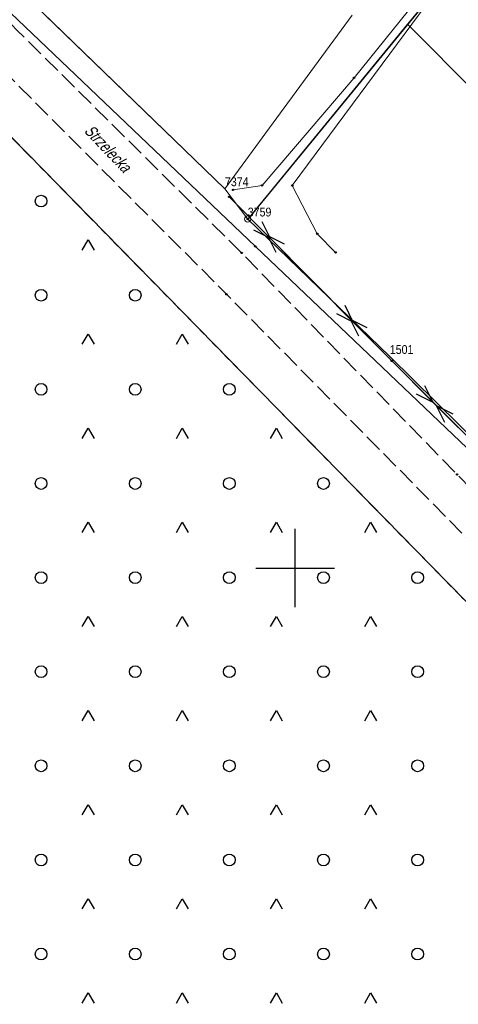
# Model space of a CAD drawing. Header units: metres. Extents: x 5548743 to 5556416, y 5707500 to 5714000.
# Tile 150 of 244: x 5554465 to 5554521, y 5709844 to 5709970. Entities that reach past the tile are written whole.
import ezdxf
from ezdxf.enums import TextEntityAlignment as Align

# ---------------------------------------------------------------- set-up
doc = ezdxf.new("R2010")
doc.units = ezdxf.units.M
for name, pattern in [('1.5_0.75', [2.25, 1.5, -0.75]), ('2.25_0.75', [3, 2.25, -0.75]), ('219-1000', [0]), ('suep_nn_1000', [0])]:
    doc.linetypes.add(name, pattern=pattern)
doc.layers.get('0').update_dxf_attribs({"color": 2, "lineweight": 5})
doc.styles.get("Standard").update_dxf_attribs({"font": 'Working1250', "width": 0.75})
doc.linetypes.add('902-1000', pattern='A,5,0,[1,ksztalty.shx,S=1,R=0,X=0,Y=0],5', length=10)

# ---------------------------------------------------------------- blocks, each defined once
blk = doc.blocks.new('203')
at = {"linetype": 'Continuous', "lineweight": 0}
h = blk.add_hatch(color=0, dxfattribs=at)
edge = h.paths.add_edge_path()
edge.add_arc((0, 0), 0.09, 0, 360)
blk = doc.blocks.new('202')
at = {"color": 0, "linetype": 'Continuous', "lineweight": 0}
blk.add_circle((0, 0), 0.4, dxfattribs=at)
blk = doc.blocks.new('SUEP1')
at = {"color": 0, "linetype": 'Continuous'}
for p, q in [((0, 0), (7.5, 0)), ((7.5, 0), (5.25, 0.75)), ((7.5, 0), (5.25, -0.75)), ((7.5, 0), (22.5, 0)), ((22.5, 0), (20.25, 0.75)), ((22.5, 0), (20.25, -0.75))]:
    blk.add_line(p, q, dxfattribs=at)
blk = doc.blocks.new('OTZK3')
at = {"color": 0, "linetype": 'Continuous'}
for p, q in [((-0.75, -0.433), (0, 0.866)), ((0, 0.866), (0.75, -0.433))]:
    blk.add_line(p, q, dxfattribs=at)
blk = doc.blocks.new('OTZK1')
at = {"color": 0, "linetype": 'Continuous'}
blk.add_circle((0, 0), 0.75, dxfattribs=at)
blk = doc.blocks.new('PIKIETAW1891')
at = {"color": 0}
blk.add_circle((0, 0), 0.09, dxfattribs=at)
blk = doc.blocks.new('RAMKA1000K')
at = {"color": 0}
for p, q in [((100, 395), (100, 405)), ((95, 400), (105, 400))]:
    blk.add_line(p, q, dxfattribs=at)

msp = doc.modelspace()

# ---------------------------------------------------------------- linework, layer by layer
at = {"layer": '217-kontur klasyfikacyjny', "color": 3, "linetype": 'CONTINUOUS', "lineweight": 18, "flags": 128}
for points in [[(5554516.86, 5709972.42), (5554514.33, 5709969.33)], [(5554514.33, 5709969.33), (5554532.17, 5709951.42)], [(5554553.2, 5709863.65), (5554461.83, 5709956.95)]]:
    msp.add_lwpolyline(points, dxfattribs=at)
at = {"layer": '218-kontur użytku gruntowego', "color": 3, "linetype": 'CONTINUOUS', "lineweight": 18, "flags": 128}
for points in [[(5554491.04, 5709948.35), (5554448.97, 5709989.02)], [(5554516.86, 5709972.42), (5554514.33, 5709969.33)], [(5554514.33, 5709969.33), (5554516.86, 5709972.42)], [(5554507.27, 5709970.5), (5554496.73, 5709956.11)], [(5554514.33, 5709969.33), (5554493.95, 5709944.49)], [(5554493.95, 5709944.49), (5554514.33, 5709969.33)], [(5554514.33, 5709969.33), (5554532.17, 5709951.42)], [(5554532.17, 5709951.42), (5554514.33, 5709969.33)], [(5554553.2, 5709863.65), (5554461.83, 5709956.95)], [(5554461.83, 5709956.95), (5554553.2, 5709863.65)], [(5554496.73, 5709956.11), (5554491.04, 5709948.35)], [(5554493.95, 5709944.49), (5554512.06, 5709926.96)], [(5554512.06, 5709926.96), (5554493.95, 5709944.49)], [(5554512.06, 5709926.96), (5554535.72, 5709903.65)], [(5554535.72, 5709903.65), (5554512.06, 5709926.96)]]:
    msp.add_lwpolyline(points, dxfattribs=at)
at = {"layer": '219-działka ewidencyjna', "color": 7, "linetype": '219-1000', "lineweight": 18, "flags": 128}
for points in [[(5554440.67, 5709997.04), (5554491.04, 5709948.35)], [(5554461.83, 5709956.95), (5554553.2, 5709863.65)], [(5554491.04, 5709948.35), (5554493.95, 5709944.49)], [(5554493.95, 5709944.49), (5554512.06, 5709926.96)], [(5554512.06, 5709926.96), (5554535.72, 5709903.65)]]:
    msp.add_lwpolyline(points, dxfattribs=at)
at = {"layer": 'jezdnia', "color": 7, "linetype": '2.25_0.75', "lineweight": 18, "flags": 128}
msp.add_lwpolyline([(5554409.74, 5710022.91), (5554393.62, 5710038.48), (5554374.42, 5710057.11), (5554372.57, 5710058.83), (5554358.03, 5710073.55), (5554351.96, 5710079.64), (5554348.42, 5710084.03), (5554345.12, 5710088.25), (5554341.67, 5710093.23), (5554339.7, 5710097.72), (5554332.95, 5710115.69), (5554322.87, 5710141.85), (5554320.94, 5710146.7), (5554314, 5710164.51), (5554311.39, 5710174.17), (5554310.27, 5710178.98), (5554308.84, 5710189.67), (5554306.37, 5710209), (5554304.04, 5710231.96), (5554303.66, 5710235.88), (5554303.31, 5710240.6), (5554303.45, 5710242.58), (5554303.99, 5710244.55), (5554305, 5710246.1), (5554306.84, 5710247.72), (5554308.54, 5710248.72), (5554310.62, 5710249.39), (5554286.87, 5710246.53), (5554289.22, 5710246.58), (5554291.57, 5710245.93), (5554293.52, 5710244.91), (5554295.22, 5710243.52), (5554296.33, 5710241.48), (5554297.14, 5710239.04), (5554298.45, 5710230.58), (5554300.33, 5710217.37), (5554302.2, 5710202.73), (5554303.7, 5710191.39), (5554304.2, 5710186.34), (5554303.83, 5710177.44), (5554307.28, 5710166.62), (5554313.38, 5710150.97), (5554327.65, 5710113.49), (5554335.85, 5710092.19), (5554339.88, 5710086.1), (5554342.77, 5710081.84), (5554346.16, 5710077.8), (5554352.75, 5710071.06), (5554388.17, 5710036.37), (5554423.86, 5710001.33), (5554461.73, 5709964.5), (5554491.24, 5709934.92), (5554532.68, 5709892.85), (5554552.77, 5709871.19), (5554554.25, 5709868.96), (5554557.42, 5709863.45), (5554561.88, 5709853), (5554570.46, 5709830.14), (5554579.02, 5709834.31), (5554582.16, 5709836.7), (5554590.29, 5709829.13), (5554598.8, 5709820.52), (5554603.31, 5709825.34), (5554609.41, 5709831.74), (5554600.83, 5709833.67), (5554596.39, 5709834.67), (5554571.27, 5709859.21), (5554548.16, 5709883.33), (5554520.64, 5709911.93), (5554493.17, 5709940.18), (5554464.52, 5709968.6), (5554427.74, 5710004.63), (5554423, 5710008.88), (5554418.16, 5710014.73)], close=True, dxfattribs=at)
at = {"layer": 'ogrodzenie trwałe', "color": 7, "linetype": '902-1000', "lineweight": 25, "flags": 128}
msp.add_lwpolyline([(5554562.08, 5710027.51), (5554530.18, 5709988.64), (5554516.86, 5709972.42), (5554493.95, 5709944.49)], dxfattribs=at)
at = {"layer": 'przewód elektroenergetyczny niskiego napięcia', "color": 1, "linetype": 'suep_nn_1000', "lineweight": 18, "flags": 128}
for points in [[(5554491.57, 5709947.33), (5554512.3, 5709926.41)], [(5554512.3, 5709926.41), (5554533.9, 5709904.81)]]:
    msp.add_lwpolyline(points, dxfattribs=at)
at = {"layer": 'przewód elektroenergetyczny podziemny', "color": 1, "linetype": 'CONTINUOUS', "lineweight": 18, "flags": 128}
msp.add_lwpolyline([(5554492.08, 5709948.22), (5554495.78, 5709948.78), (5554507.5, 5709962.5), (5554542.55, 5710005.94), (5554560.43, 5710008.83)], dxfattribs=at)
at = {"layer": 'przewód telekomunikacyjny podziemny', "color": 30, "linetype": 'CONTINUOUS', "lineweight": 18, "flags": 128}
for points in [[(5554605.74, 5709653.11), (5554598.77, 5709689.93), (5554589.65, 5709737.16), (5554586.44, 5709754.57), (5554582.02, 5709785.76), (5554578.14, 5709801.03), (5554562.66, 5709842.16), (5554556.54, 5709858.94), (5554553.87, 5709864.48), (5554559.44, 5709872.07), (5554558.47, 5709873.54), (5554558.74, 5709878.88), (5554522.83, 5709914.43), (5554494.92, 5709941), (5554462.82, 5709971.62), (5554403.04, 5710030), (5554373.88, 5710058.51), (5554354.46, 5710078.06), (5554344.78, 5710089.53), (5554329.55, 5710126.39), (5554326.44, 5710137.44), (5554312.57, 5710176.3), (5554306.77, 5710219.12), (5554302.41, 5710278.25)], [(5554505.14, 5709940.24), (5554502.81, 5709942.62), (5554499.62, 5709948.76), (5554522.57, 5709979.75), (5554530.94, 5709990.54), (5554551.76, 5710017.21), (5554548.73, 5710019.73)]]:
    msp.add_lwpolyline(points, dxfattribs=at)
at = {"layer": 'teren zalesiony', "color": 7, "linetype": '1.5_0.75', "lineweight": 18, "flags": 128}
msp.add_lwpolyline([(5554555.9, 5709671.86), (5554598.83, 5709665.7), (5554582.15, 5709773.9), (5554553.2, 5709863.65), (5554461.83, 5709956.95), (5554392.25, 5710026.56), (5554388.53, 5710028.41), (5554365.92, 5710052.08), (5554349.75, 5710066.49), (5554331.42, 5710087.74), (5554324.12, 5710093.78), (5554316.02, 5710093.78), (5554310.11, 5710101.5), (5554320.7, 5710097.8), (5554325.88, 5710097.73), (5554297.62, 5710128.05), (5554231.23, 5709975.64), (5554180.52, 5709806.65), (5554318.78, 5709780.65), (5554341.68, 5709776.34), (5554337.73, 5709746.12), (5554440.79, 5709728.1), (5554435.99, 5709689.08)], close=True, dxfattribs=at)

# ---------------------------------------------------------------- block references
at = {"layer": '202-punkt graniczny', "color": 7, "linetype": 'CONTINUOUS', "lineweight": 18}
msp.add_blockref('202', (5554493.95, 5709944.49), dxfattribs=at)
at = {"layer": '203-punkt graniczny', "color": 7, "linetype": 'CONTINUOUS', "lineweight": 18}
for p in [(5554491.04, 5709948.35), (5554512.06, 5709926.96)]:
    msp.add_blockref('203', p, dxfattribs=at)
at = {"layer": 'przewód elektroenergetyczny niskiego napięcia', "color": 1, "linetype": 'CONTINUOUS', "lineweight": 18}
for p, rotation in [((5554491.57, 5709947.33), 314.739), ((5554512.3, 5709926.41), 134.739), ((5554512.3, 5709926.41), 315), ((5554533.9, 5709904.81), 135)]:
    msp.add_blockref('SUEP1', p, dxfattribs=dict(at, rotation=rotation))
at = {"layer": 'Punkt roboczy BDOT GESUT K1', "color": 6, "linetype": 'CONTINUOUS', "lineweight": 18}
for p in [(5554507.5, 5709962.5), (5554492.08, 5709948.22), (5554495.78, 5709948.78), (5554499.62, 5709948.76), (5554491.57, 5709947.33), (5554493.95, 5709944.49), (5554502.81, 5709942.62), (5554494.92, 5709941), (5554493.17, 5709940.18), (5554505.14, 5709940.24), (5554491.24, 5709934.92), (5554512.3, 5709926.41), (5554520.64, 5709911.93)]:
    msp.add_blockref('PIKIETAW1891', p, dxfattribs=at)
at = {"layer": 'teren zalesiony', "color": 7, "linetype": 'CONTINUOUS', "lineweight": 18}
for name, p in [('OTZK1', (5554467.606, 5709946.786)), ('OTZK3', (5554473.606, 5709940.966)), ('OTZK1', (5554467.606, 5709934.786)), ('OTZK1', (5554479.606, 5709934.786)), ('OTZK3', (5554473.606, 5709928.966)), ('OTZK3', (5554485.606, 5709928.966)), ('OTZK1', (5554467.606, 5709922.786)), ('OTZK1', (5554479.606, 5709922.786)), ('OTZK1', (5554491.606, 5709922.786)), ('OTZK3', (5554473.606, 5709916.966)), ('OTZK3', (5554485.606, 5709916.966)), ('OTZK3', (5554497.606, 5709916.966)), ('OTZK1', (5554467.606, 5709910.786)), ('OTZK1', (5554479.606, 5709910.786)), ('OTZK1', (5554491.606, 5709910.786)), ('OTZK1', (5554503.606, 5709910.786)), ('OTZK3', (5554473.606, 5709904.966)), ('OTZK3', (5554485.606, 5709904.966)), ('OTZK3', (5554497.606, 5709904.966)), ('OTZK3', (5554509.606, 5709904.966)), ('OTZK1', (5554467.606, 5709898.786)), ('OTZK1', (5554479.606, 5709898.786)), ('OTZK1', (5554491.606, 5709898.786)), ('OTZK1', (5554503.606, 5709898.786)), ('OTZK1', (5554515.606, 5709898.786)), ('OTZK3', (5554473.606, 5709892.966)), ('OTZK3', (5554485.606, 5709892.966)), ('OTZK3', (5554497.606, 5709892.966)), ('OTZK3', (5554509.606, 5709892.966)), ('OTZK1', (5554467.606, 5709886.786)), ('OTZK1', (5554479.606, 5709886.786)), ('OTZK1', (5554491.606, 5709886.786)), ('OTZK1', (5554503.606, 5709886.786)), ('OTZK1', (5554515.606, 5709886.786)), ('OTZK3', (5554473.606, 5709880.966)), ('OTZK3', (5554485.606, 5709880.966)), ('OTZK3', (5554497.606, 5709880.966)), ('OTZK3', (5554509.606, 5709880.966)), ('OTZK1', (5554467.606, 5709874.786)), ('OTZK1', (5554479.606, 5709874.786)), ('OTZK1', (5554491.606, 5709874.786)), ('OTZK1', (5554503.606, 5709874.786)), ('OTZK1', (5554515.606, 5709874.786)), ('OTZK3', (5554473.606, 5709868.966)), ('OTZK3', (5554485.606, 5709868.966)), ('OTZK3', (5554497.606, 5709868.966)), ('OTZK3', (5554509.606, 5709868.966)), ('OTZK1', (5554467.606, 5709862.786)), ('OTZK1', (5554479.606, 5709862.786)), ('OTZK1', (5554491.606, 5709862.786)), ('OTZK1', (5554503.606, 5709862.786)), ('OTZK1', (5554515.606, 5709862.786)), ('OTZK3', (5554473.606, 5709856.966)), ('OTZK3', (5554485.606, 5709856.966)), ('OTZK3', (5554497.606, 5709856.966)), ('OTZK3', (5554509.606, 5709856.966)), ('OTZK1', (5554467.606, 5709850.786)), ('OTZK1', (5554479.606, 5709850.786)), ('OTZK1', (5554491.606, 5709850.786)), ('OTZK1', (5554503.606, 5709850.786)), ('OTZK1', (5554515.606, 5709850.786)), ('OTZK3', (5554473.606, 5709844.966)), ('OTZK3', (5554485.606, 5709844.966)), ('OTZK3', (5554497.606, 5709844.966)), ('OTZK3', (5554509.606, 5709844.966))]:
    msp.add_blockref(name, p, dxfattribs=at)
at = {"layer": 'Wstawianie ramki sekcyjnej z opisem', "color": 7, "linetype": 'CONTINUOUS', "lineweight": 13}
msp.add_blockref('RAMKA1000K', (5554400, 5709500), dxfattribs=at)
msp.add_blockref('RAMKA1000K', (5554400, 5709500), dxfattribs=at)
msp.add_blockref('RAMKA1000K', (5554400, 5709500), dxfattribs=at)
msp.add_blockref('RAMKA1000K', (5554400, 5709500), dxfattribs=at)

# ---------------------------------------------------------------- texts
at = {"layer": '202-punkt graniczny-Atr103', "color": 7, "width": 0.9}
msp.add_text('3759', height=1.125, dxfattribs=at).set_placement((5554493.95, 5709944.49), align=Align.BOTTOM_LEFT)
msp.add_text('3759', height=1.125, dxfattribs=at).set_placement((5554493.95, 5709944.49), align=Align.BOTTOM_LEFT)
at = {"layer": '203-punkt graniczny-Atr103', "color": 7, "width": 0.9}
for s, p in [('7374', (5554491.04, 5709948.35)), ('7374', (5554491.04, 5709948.35)), ('1501', (5554512.06, 5709926.96)), ('1501', (5554512.06, 5709926.96))]:
    msp.add_text(s, height=1.125, dxfattribs=at).set_placement(p, align=Align.BOTTOM_LEFT)
at = {"layer": '994-Nazwa ulicy', "color": 7, "linetype": 'CONTINUOUS', "lineweight": 18, "oblique": 15, "width": 0.79}
msp.add_text('Strzelecka', height=1.5, rotation=313.649, dxfattribs=at).set_placement((5554473.55, 5709956.18), align=Align.MIDDLE_LEFT)

doc.saveas('drawing.dxf')
